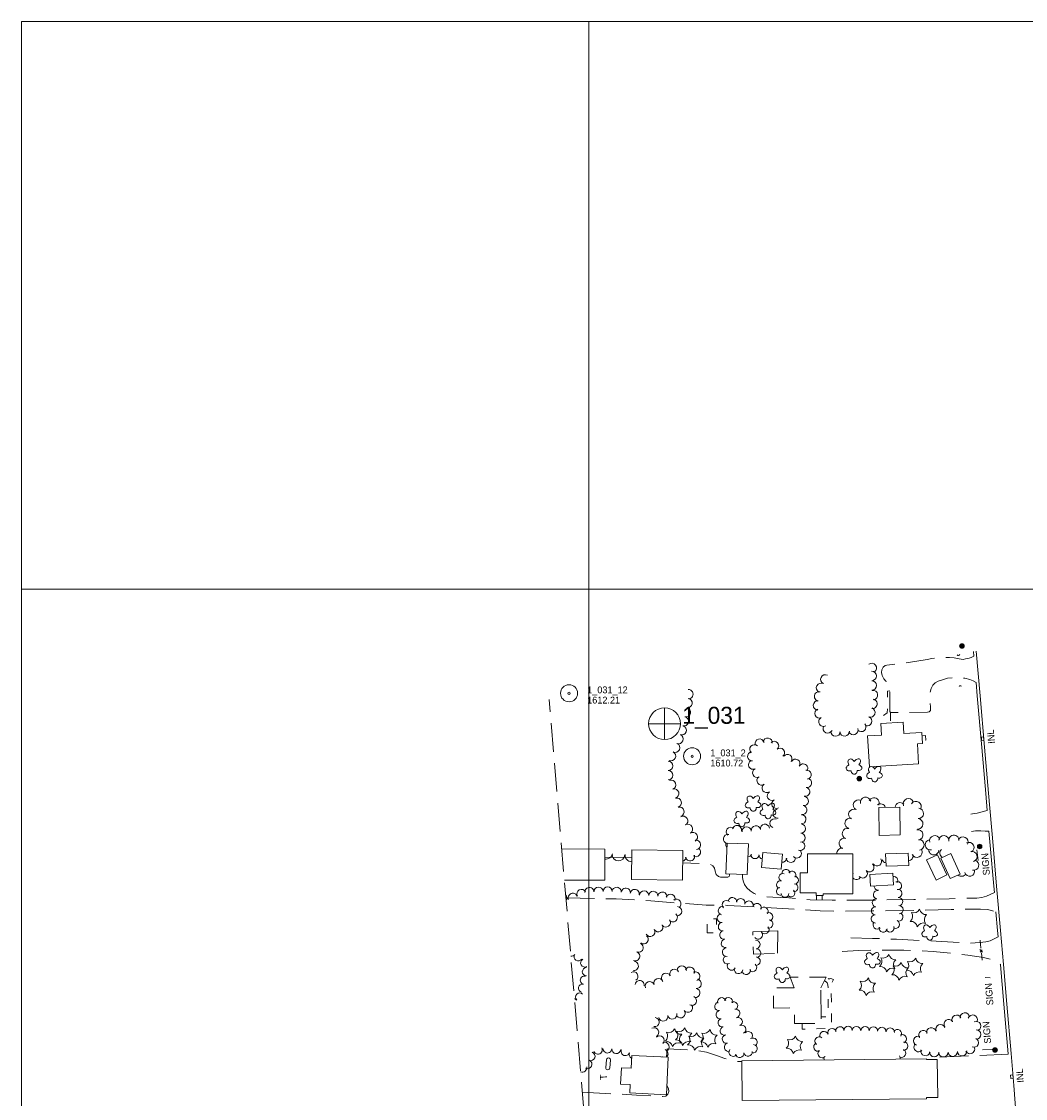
# Model space of a CAD drawing. Header units: feet. Extents: x 386549 to 388819, y 99500 to 101500.
# Tile 5 of 7: x 387000 to 387885, y 100552 to 101500. Entities that reach past the tile are written whole.
import ezdxf
from ezdxf.enums import TextEntityAlignment as Align

# ---------------------------------------------------------------- set-up
doc = ezdxf.new("R2010")
doc.units = ezdxf.units.FT
doc.header["$MEASUREMENT"] = 0
doc.linetypes.add('DGN Style 3', pattern=[35.23527, 25.16805, -10.06722])
doc.linetypes.add('DGN Style 5', pattern=[17.617635, 7.550415, -10.06722])
for name, color, linetype, lineweight in [('E_BLD', 54, 'Continuous', 13), ('E_BLD_Name', 221, 'Continuous', 0), ('E_DWY', 73, 'DGN Style 3', 0), ('E_LAND_Vegetation', 21, 'Continuous', 0), ('E_MAP_GridLines', 251, 'Continuous', 0), ('E_MAP_Limits', 21, 'DGN Style 3', 0), ('E_MAP_PassPoints', 40, 'Continuous', 0), ('E_MISCPROP', 40, 'Continuous', 0), ('E_MISCPROP_HvyLine', 54, 'Continuous', 13), ('E_MISCPROP_Railing', 40, 'Continuous', 0), ('E_PATH_Sidewalk', 73, 'DGN Style 5', 0), ('E_RDWY', 40, 'Continuous', 13)]:
    doc.layers.add(name, color=color, linetype=linetype, lineweight=lineweight)
doc.styles.add('Style-IGR_FONT_0', font='IGR_FONT_0.shx')

# ---------------------------------------------------------------- blocks, each defined once
blk = doc.blocks.new('PP')
at = {"layer": 'E_MAP_PassPoints', "color": 40, "linetype": 'Continuous', "lineweight": 0}
for radius in [7.5, 0.96]:
    blk.add_circle((0, 0), radius, dxfattribs=at)
blk = doc.blocks.new('PHOTOC')
at = {"layer": 'E_MAP_Limits', "color": 73, "linetype": 'Continuous', "lineweight": 0}
for p, q in [((0.12, 14.06), (0.06, -13.8)), ((-13.79, 0.03), (14.12, 0.01))]:
    blk.add_line(p, q, dxfattribs=at)
blk.add_circle((0.17, 0.03), 14, dxfattribs=at)
blk = doc.blocks.new('INLT')
at = {"layer": 'E_MISCPROP_Railing', "color": 40, "linetype": 'Continuous', "lineweight": 0, "flags": 128}
blk.add_lwpolyline([(3, -2), (3, 0), (0, 0), (0, -2), (3, -2)], dxfattribs=at)
blk = doc.blocks.new('INL_3')
at = {"layer": 'E_MISCPROP_Railing', "color": 40, "linetype": 'Continuous', "lineweight": 0, "style": 'Style-IGR_FONT_0'}
blk.add_text('INL', height=6, rotation=0.00012, dxfattribs=at).set_placement((-5.79, -2.75))
blk = doc.blocks.new('INL_4')
at = {"layer": 'E_MISCPROP_Railing', "color": 40, "linetype": 'Continuous', "lineweight": 0, "style": 'Style-IGR_FONT_0'}
blk.add_text('INL', height=6, rotation=0.00009, dxfattribs=at).set_placement((-5.79, -2.75))
blk = doc.blocks.new('CULVRT')
at = {"layer": 'E_MISCPROP_Railing', "color": 40, "linetype": 'Continuous', "lineweight": 0}
blk.add_arc((10, 7.5), 12.5, 216.87069, 323.13089, dxfattribs=at)
blk = doc.blocks.new('CULVRT_1')
at = {"layer": 'E_MISCPROP_Railing', "color": 40, "linetype": 'Continuous', "lineweight": 0}
blk.add_arc((10, 7.5), 12.5, 216.87057, 323.13077, dxfattribs=at)
blk = doc.blocks.new('POLE')
at = {"layer": 'E_MISCPROP', "color": 20, "linetype": 'Continuous', "lineweight": 0}
for radius in [2.02, 1.51, 1.01, 0.504]:
    blk.add_circle((0.03, -0.09), radius, dxfattribs=at)
blk = doc.blocks.new('SIGN_2')
at = {"layer": 'E_MISCPROP', "color": 20, "linetype": 'Continuous', "lineweight": 0, "style": 'Style-IGR_FONT_0'}
blk.add_text('SIGN', height=6, rotation=0.00002, dxfattribs=at).set_placement((0, 0), align=Align.MIDDLE_LEFT)
blk = doc.blocks.new('TK5')
at = {"layer": 'E_BLD', "color": 241, "linetype": 'Continuous', "lineweight": 0}
for p, q in [((1.56, 1.71), (8.66, 1.72)), ((1.66, -1.78), (8.68, -1.78))]:
    blk.add_line(p, q, dxfattribs=at)
for centre, start, end in [((1.67, -0.03), 93.59457, 269.6119), ((8.66, -0.03), 270.77549, 93.23591)]:
    blk.add_arc(centre, 1.75, start, end, dxfattribs=at)
blk = doc.blocks.new('TA')
at = {"layer": 'E_BLD_Name', "style": 'Style-IGR_FONT_0'}
blk.add_text('T', height=6, rotation=0.00002, dxfattribs=at).set_placement((-1.9, 3.03), align=Align.MIDDLE_LEFT)
blk = doc.blocks.new('TREE')
at = {"layer": 'E_LAND_Vegetation', "color": 93, "linetype": 'Continuous', "lineweight": 0}
for centre, major_axis, ratio in [((-3.74, -0.07), (3.29, -0.08), 0.832022), ((-1.07, 3.38), (0.91, -3.32), 0.782863), ((2.88, 1.66), (-3.52, -1.95), 0.691916), ((-1.48, -3.66), (1.2, 3.24), 0.716896), ((2.54, -2.64), (-3.34, 3.06), 0.560249)]:
    blk.add_ellipse(centre, major_axis=major_axis, ratio=ratio, start_param=1.570796, end_param=4.712389, dxfattribs=at)
blk = doc.blocks.new('PINEL')
at = {"layer": 'E_LAND_Vegetation', "color": 93, "linetype": 'Continuous', "lineweight": 0}
for centre, start, end in [((-8.23, 7.26), 275.21134, 0.97625), ((-10.49, -3.45), 335.21134, 60.97625), ((2.17, 10.66), 215.21134, 300.97625), ((10.31, 3.35), 155.21135, 240.97626), ((-2.35, -10.75), 35.21135, 120.97626), ((8.05, -7.36), 95.21135, 180.97627)]:
    blk.add_arc(centre, 5.72, start, end, dxfattribs=at)

msp = doc.modelspace()

# ---------------------------------------------------------------- linework, layer by layer
at = {"layer": 'E_DWY', "color": 51, "linetype": 'DGN Style 3', "lineweight": 0, "flags": 128}
for points in [[(387839.18, 100940.97), (387837.01, 100940.03), (387835.2, 100939.33), (387833.75, 100938.98), (387831.91, 100938.63), (387829.9, 100938.3), (387826.31, 100938.88), (387821.92, 100939.72), (387817.84, 100939.98), (387812.79, 100939.98), (387807.99, 100939.6), (387802.09, 100938.91), (387798.15, 100938.19), (387788.91, 100936.78), (387778.36, 100935.07), (387770.29, 100934.07), (387762.67, 100933.27), (387761.12, 100932.83), (387759.44, 100931.43), (387758.28, 100929.07), (387757.93, 100926.71), (387758.47, 100924.08), (387760.07, 100921.04), (387761.55, 100919.22), (387763.31, 100917.5), (387764.63, 100915.88), (387765.26, 100913.84), (387765.07, 100892.25), (387765.87, 100891.46), (387798.52, 100891.75), (387799.87, 100892.1), (387800.99, 100893.29), (387800.99, 100896.34), (387800.44, 100905.15), (387800.74, 100909.53), (387801.62, 100912.52), (387803.08, 100915.42), (387805.2, 100917.58), (387807.95, 100919.15), (387812.6, 100920.69), (387816.14, 100921.61), (387821.74, 100922.29), (387826.7, 100922.04), (387831.32, 100921.61), (387835.85, 100920.52), (387838.73, 100919.27), (387841.31, 100917.92)], [(387850.99, 100805.13), (387848.68, 100804.62), (387845.29, 100803.64), (387842.24, 100802.84), (387839.59, 100802.45), (387836.51, 100802.08)], [(387852.56, 100787.05), (387849.12, 100787.09), (387845.47, 100787.32), (387840.82, 100787.39), (387837.32, 100786.76)], [(387537.65, 100763.83), (387514.14, 100764.09)], [(387623.96, 100749.37), (387623.96, 100748.27), (387623.49, 100747.14), (387622.39, 100746.52), (387620.51, 100746.42), (387616.07, 100746.5), (387614.21, 100747.05), (387612.15, 100748.81), (387611.37, 100751.64), (387610.82, 100754.35), (387609.17, 100756.44), (387607.09, 100757.62), (387605.08, 100758.23), (387582.59, 100759.15)], [(387857.32, 100732.83), (387850.53, 100729.86), (387846.37, 100728.59), (387841.77, 100728.08), (387817.57, 100727.51), (387786.42, 100726.71), (387745.17, 100726.1), (387714.44, 100726.21), (387695.09, 100726.61), (387676.14, 100728.14), (387661.98, 100728.89), (387654.81, 100729.44), (387648.8, 100730.75), (387645.61, 100732.19), (387642.14, 100734.4), (387639.21, 100736.95), (387637.02, 100740.08), (387635.86, 100743.09), (387635.5, 100746.04), (387635.49, 100748.9)], [(387479.73, 100728.31), (387523.95, 100727.31), (387554.45, 100725.72), (387578.62, 100723.6), (387603.25, 100721.89), (387622.01, 100721.65), (387654.5, 100719.75), (387682.77, 100718.03), (387703.71, 100716.91), (387722.27, 100716.5), (387749.98, 100716.76), (387786.39, 100717.19), (387819.21, 100718.01), (387845.17, 100718.31), (387851.15, 100718.01), (387854.86, 100717.21), (387858.75, 100715.9)], [(387666.62, 100699.27), (387644.5, 100698.32), (387645, 100678.69), (387666.2, 100679.48)], [(387666.2, 100679.48), (387666.62, 100699.27)], [(387860.65, 100693.8), (387857.27, 100692.02), (387853.73, 100690.38), (387849.67, 100689.48), (387844.65, 100688.85), (387835.84, 100688.38), (387810.87, 100689.76), (387771.18, 100691.78), (387749.97, 100692.58), (387723.91, 100693.28)], [(387723.21, 100680.87), (387737.65, 100681.74), (387758, 100682.31), (387777.47, 100682.21), (387803.5, 100681), (387833.86, 100677.88), (387847.86, 100675.8), (387853.67, 100674.25), (387858.98, 100671.85), (387862.88, 100669.47)], [(387677.51, 100658.35), (387680.88, 100648.94), (387662.73, 100648.95), (387662.76, 100631.16), (387680.96, 100631.45), (387681.26, 100617.68), (387704.73, 100617.46), (387704.46, 100649.09)], [(387704.46, 100649.09), (387709.17, 100658.32), (387677.51, 100658.35)], [(387568.31, 100587.97), (387569.1, 100595.21), (387595.61, 100593.88), (387603.69, 100592.22), (387612.43, 100589.36), (387619.78, 100586.82), (387625.43, 100585.2), (387629.59, 100584.07), (387634.89, 100584.12)], [(387869.63, 100590.6), (387805.53, 100587.67), (387805.58, 100585.89)], [(387494.13, 100557.11), (387542.02, 100554.54), (387564.83, 100553.3), (387567.86, 100553.59), (387569.68, 100555.29), (387570.34, 100557.79), (387570.26, 100560.48), (387569.08, 100562.44), (387568.73, 100562.65)]]:
    msp.add_lwpolyline(points, dxfattribs=at)
at = {"layer": 'E_LAND_Vegetation', "color": 93, "linetype": 'Continuous', "lineweight": 0}
for centre, radius, start, end in [((387749.32, 100930.68), 4.15, 306.73196, 126.73196), ((387708.39, 100920.65), 4.15, 65.07499, 245.07499), ((387749.22, 100923.64), 4.15, 270.63412, 90.63412), ((387704.57, 100913.2), 4.15, 62.6635, 242.6635), ((387749.31, 100915.34), 4.15, 270.63412, 90.63412), ((387586.92, 100899.78), 4.14, 260.93011, 80.93011), ((387587.69, 100907.67), 4.14, 270.79012, 90.79013), ((387702.84, 100905.59), 4.15, 77.03356, 257.03356), ((387749.91, 100899.13), 4.15, 263.3694, 83.3694), ((387750.37, 100906.87), 4.15, 278.19053, 98.19053), ((387585.53, 100891.76), 4.14, 256.73762, 76.73762), ((387701.84, 100897.73), 4.15, 87.32935, 267.32935), ((387703.27, 100890.6), 4.15, 111.99653, 291.99653), ((387748.08, 100891.56), 4.15, 249.97566, 69.97566), ((387583.63, 100883.69), 4.14, 256.73762, 76.73762), ((387706.7, 100883.39), 4.15, 120.62538, 300.62538), ((387745.24, 100883.77), 4.15, 249.97566, 69.97566), ((387581.79, 100875.84), 4.14, 250.20097, 70.20097), ((387710.52, 100877.45), 4.15, 153.92596, 333.92596), ((387717.42, 100874.73), 4.15, 176.99598, 356.99598), ((387725.4, 100874.78), 4.15, 185.46083, 5.46083), ((387733.1, 100875.96), 4.15, 199.27694, 19.27694), ((387740.04, 100878.75), 4.15, 221.34532, 41.34532), ((387578.98, 100868.05), 4.14, 250.20097, 70.20097), ((387650.45, 100864.18), 4.03, 14.43104, 194.43104), ((387657.59, 100864.95), 4.03, 351.70658, 171.70658), ((387663.23, 100862.1), 4.03, 312.33353, 132.33353), ((387572.43, 100853.06), 4.14, 244.32472, 64.32472), ((387576.02, 100860.53), 4.14, 244.32472, 64.32472), ((387643.85, 100852.87), 4.03, 96.53063, 276.53063), ((387645.74, 100859.07), 4.03, 47.36969, 227.36969), ((387668.45, 100856.05), 4.03, 310.02382, 130.02382), ((387569.85, 100844.48), 4.14, 270.0882, 90.0882), ((387644.68, 100845.5), 4.03, 116.3166, 296.3166), ((387675.02, 100850.65), 4.03, 325.52787, 145.52787), ((387682.03, 100846.39), 4.03, 330.24331, 150.24331), ((387688.89, 100842.24), 4.03, 328.8067, 148.8067), ((387569.87, 100836.2), 4.14, 270.0882, 90.0882), ((387648.25, 100838.27), 4.03, 116.3166, 296.3166), ((387691.86, 100836.69), 4.03, 280.74806, 100.74806), ((387572.57, 100827.7), 4.14, 291.51364, 111.51364), ((387652.12, 100831.55), 4.03, 124.97709, 304.97709), ((387656.73, 100824.92), 4.03, 124.42688, 304.42688), ((387692.24, 100829.45), 4.03, 259.87065, 79.87065), ((387575.16, 100820.03), 4.14, 286.1315, 106.1315), ((387661.26, 100818.05), 4.03, 119.09538, 299.09538), ((387690.64, 100821.63), 4.03, 257.40633, 77.40633), ((387577.49, 100812.06), 4.14, 286.46842, 106.46842), ((387579.83, 100804.12), 4.14, 286.46842, 106.46842), ((387665.18, 100811.01), 4.03, 119.09538, 299.09538), ((387688.05, 100805.65), 4.03, 259.85382, 79.85382), ((387689.4, 100813.49), 4.03, 262.93256, 82.93256), ((387737.51, 100810.02), 4.58, 63.25199, 243.25199), ((387743.89, 100812.3), 4.58, 12.33648, 192.33648), ((387751.26, 100811.83), 4.58, 335.98497, 155.98497), ((387756.93, 100806.52), 4.58, 17.59555, 126.01256), ((387774.34, 100807.49), 4.6, 46.99642, 172.76409), ((387781.59, 100811.11), 4.6, 21.40715, 201.40715), ((387788.27, 100808.67), 4.6, 328.59351, 148.59351), ((387583.07, 100796.04), 4.14, 300.66529, 120.66529), ((387666.41, 100802.32), 4.03, 95.45945, 275.45945), ((387687.27, 100797.38), 4.03, 267.63367, 87.63367), ((387733.38, 100801.83), 4.58, 63.25199, 243.25199), ((387790.39, 100802.63), 4.6, 266.32864, 86.32864), ((387587.31, 100788.91), 4.14, 300.95234, 120.95234), ((387625.02, 100786.43), 4.03, 50.45698, 230.45698), ((387630.53, 100787.97), 4.03, 346.1747, 166.1747), ((387639, 100786.82), 4.03, 4.09771, 184.09771), ((387647.14, 100787.73), 4.03, 8.1301, 188.1301), ((387655.15, 100789.07), 4.03, 9.77861, 189.77861), ((387663.6, 100793.91), 4.03, 67.91488, 247.91488), ((387686.94, 100789.33), 4.03, 267.60969, 87.60969), ((387727.77, 100784.84), 4.58, 72.36869, 252.36869), ((387730.21, 100793.86), 4.58, 77.35725, 257.35725), ((387789.83, 100793.43), 4.6, 266.82898, 86.82898), ((387591.57, 100781.8), 4.14, 300.95234, 120.95234), ((387622.49, 100780.02), 4.03, 79.15407, 259.15407), ((387686.6, 100781.28), 4.03, 267.60969, 87.60969), ((387725.07, 100776.12), 4.58, 73.6603, 253.6603), ((387789.8, 100783.74), 4.6, 281.17264, 101.17264), ((387804.74, 100778.59), 4.47, 15.18953, 195.18953), ((387812.84, 100778.58), 4.47, 354.84818, 174.84818), ((387821.71, 100779.09), 4.47, 353.8986, 173.8986), ((387829.69, 100777.42), 4.47, 335.05672, 155.05672), ((387594.17, 100768.57), 4.14, 234.73389, 54.73389), ((387594.34, 100774.98), 4.14, 278.14322, 98.14323), ((387624.63, 100775.02), 4.03, 153.26831, 221.95085), ((387686.21, 100773.91), 4.03, 247.46031, 67.46031), ((387723.11, 100767.53), 4.58, 82.39442, 185.06915), ((387789.16, 100768.48), 4.6, 204.63589, 24.63589), ((387790.93, 100774.88), 4.6, 274.18599, 94.18599), ((387800.87, 100774.98), 4.47, 103.59035, 283.59035), ((387804.01, 100770.47), 4.47, 177.86485, 357.86485), ((387813.85, 100767.67), 4.47, 136.66117, 239.01769), ((387834.97, 100772.66), 4.47, 297.25996, 117.25996), ((387515.12, 100768), 5.67, 260.01176, 350.53208), ((387526.05, 100766.55), 5.67, 176.93133, 356.93133), ((387537.48, 100765.78), 5.67, 174.15406, 271.35081), ((387581.6, 100764.5), 4.14, 284.03178, 350.89336), ((387589.07, 100764.92), 4.14, 191.17201, 11.17201), ((387640.22, 100768.11), 3.61, 270.68393, 329.92134), ((387646.45, 100766.35), 3.61, 171.79189, 351.79189), ((387653.48, 100766.01), 3.61, 177.86921, 258.31949), ((387670.42, 100763.63), 4.03, 264.59546, 352.16346), ((387677.99, 100763.45), 4.03, 185.47012, 5.47012), ((387683.24, 100767.31), 4.03, 223.7496, 43.7496), ((387753.93, 100760.41), 4.1, 214.88325, 34.88325), ((387762.34, 100763.01), 4.1, 196.37499, 261.85895), ((387781.24, 100765.53), 4.6, 276.03279, 6.66016), ((387837.69, 100764.66), 4.47, 284.93002, 104.93002), ((387839.14, 100756.99), 4.47, 254.43173, 74.43173), ((387673.67, 100749.95), 3.4, 359.35246, 179.35246), ((387678.95, 100748.44), 3.4, 323.19143, 143.19143), ((387741.33, 100749.71), 4.1, 221.00304, 41.00304), ((387747.15, 100755.21), 4.1, 226.22977, 46.22978), ((387835.55, 100751.79), 4.47, 193.88831, 13.88831), ((387668.74, 100739.92), 3.4, 72.63508, 252.63508), ((387670.89, 100746.3), 3.4, 70.05359, 250.05359), ((387681.22, 100743.83), 3.4, 269.61581, 89.61581), ((387730.62, 100753.03), 4.1, 300.94073, 302.49496), ((387735.81, 100748.49), 4.1, 221.07545, 333.1205), ((387768.5, 100743.5), 3.63, 331.41433, 95.29241), ((387771.99, 100738.89), 3.63, 293.33601, 113.33601), ((387828.41, 100751.66), 4.47, 227.59869, 326.80435), ((387485.89, 100728.24), 4.06, 22.48362, 202.48362), ((387493.45, 100731.62), 4.06, 27.53291, 207.53291), ((387500.48, 100733.36), 4.06, 5.45724, 185.45724), ((387508.47, 100733.68), 4.06, 1.89165, 181.89165), ((387516.54, 100733.79), 4.06, 0.49214, 180.49214), ((387524.45, 100733.47), 4.06, 354.97055, 174.97055), ((387532.53, 100732.76), 4.06, 354.97055, 174.97055), ((387540.37, 100731.63), 4.06, 349.4156, 169.4156), ((387548.65, 100730.35), 4.06, 357.66489, 177.66489), ((387556.75, 100730.02), 4.06, 357.66489, 177.66489), ((387564.74, 100729.33), 4.06, 354.75126, 174.75126), ((387668.69, 100734), 3.4, 98.93211, 278.93211), ((387678.11, 100732.44), 3.4, 227.10272, 47.10272), ((387680.89, 100737.28), 3.4, 261.42467, 81.42467), ((387754.31, 100731.04), 3.63, 80.66725, 260.66725), ((387754.99, 100738.57), 3.63, 175.93064, 271.56369), ((387772.21, 100732.13), 3.63, 276.43439, 96.43439), ((387476.68, 100727.72), 4.06, 341.66287, 45.23937), ((387571.92, 100727.4), 4.06, 337.08989, 157.08989), ((387576.95, 100722.99), 4.06, 303.60891, 123.60891), ((387621.35, 100722.25), 3.77, 45.42389, 225.42389), ((387626.53, 100724.8), 3.77, 352.93151, 172.93151), ((387633.75, 100723.78), 3.77, 344.99861, 164.99861), ((387641.03, 100721.83), 3.77, 344.99861, 164.99861), ((387648.1, 100719.58), 3.77, 341.60473, 161.60473), ((387672.82, 100732.12), 3.4, 180.01879, 0.01879), ((387753.32, 100723.92), 3.63, 83.43456, 263.43456), ((387773.03, 100724.91), 3.63, 276.43439, 96.43439), ((387573.94, 100711.11), 4.06, 228.95487, 48.95487), ((387577.84, 100716.47), 4.06, 267.16371, 87.16371), ((387616.81, 100710.32), 3.77, 97.84951, 277.84951), ((387617.72, 100716.95), 3.77, 74.65715, 254.65715), ((387654.34, 100716.27), 3.77, 327.66804, 147.66804), ((387658.3, 100711.64), 3.77, 291.78418, 111.78418), ((387752.4, 100709.72), 3.63, 92.86286, 272.86286), ((387752.63, 100716.79), 3.63, 86.71361, 266.71361), ((387773.17, 100711.44), 3.63, 244.50136, 64.50136), ((387773.34, 100717.78), 3.63, 272.17446, 92.17446), ((387561.1, 100702.34), 4.06, 210.06423, 30.06423), ((387567.83, 100706.56), 4.06, 214.90674, 34.90674), ((387617.84, 100702.85), 3.77, 97.84951, 277.84951), ((387658.32, 100705.29), 3.77, 260.66011, 80.66011), ((387754.04, 100704.39), 3.63, 135.77702, 315.77702), ((387770.05, 100704.88), 3.63, 244.50136, 64.50136), ((387548.27, 100691.74), 4.06, 229.96541, 49.96541), ((387554.08, 100698.27), 4.06, 210.06423, 30.06423), ((387619.03, 100695.5), 3.77, 100.5434, 280.5434), ((387649.21, 100695.7), 3.77, 217.9323, 37.9323), ((387654.99, 100700.31), 3.77, 222.34367, 42.34367), ((387759.36, 100701.64), 3.63, 168.96058, 348.96058), ((387765.39, 100701.75), 3.63, 201.8554, 21.8554), ((387543.85, 100684.36), 4.06, 248.07813, 68.07813), ((387620.41, 100688.09), 3.77, 100.5434, 280.5434), ((387647.04, 100687.13), 3.77, 274.66027, 94.66027), ((387484.78, 100680.57), 3.65, 258.41444, 323.06648), ((387490.55, 100676.33), 3.65, 147.72031, 327.72031), ((387540.82, 100676.83), 4.06, 248.07813, 68.07813), ((387621.36, 100680.48), 3.77, 96.11391, 276.11391), ((387622.18, 100673.75), 3.77, 119.90761, 299.90761), ((387647.22, 100672.43), 3.77, 264.35228, 84.35228), ((387647.65, 100679.62), 3.77, 274.66027, 94.66027), ((387496.36, 100670.95), 3.65, 120.03105, 300.03105), ((387497.87, 100663.12), 3.65, 88.15499, 268.15499), ((387539.57, 100668.31), 4.06, 264.70511, 84.70511), ((387581.91, 100664.39), 4.06, 359.89416, 179.89416), ((387588.99, 100663.28), 4.06, 335.98497, 155.98497), ((387625.7, 100668.31), 3.77, 150.8398, 330.8398), ((387631.83, 100665.28), 3.77, 171.42755, 351.42755), ((387644.15, 100666.97), 3.77, 231.24427, 51.24427), ((387496.07, 100655.64), 3.65, 73.87216, 253.87216), ((387539.2, 100659.12), 4.06, 300.66949, 120.66949), ((387561.27, 100653.2), 4.06, 20.11969, 200.11969), ((387568.04, 100657.91), 4.06, 25.60254, 205.60254), ((387575.36, 100661.41), 4.06, 25.60254, 205.60254), ((387593.62, 100659.11), 4.06, 293.9002, 113.9002), ((387595.08, 100652.52), 4.06, 261.26299, 81.26299), ((387638.6, 100664.54), 3.77, 193.40519, 13.40519), ((387494.39, 100648.63), 3.65, 77.02995, 257.02995), ((387544.71, 100651.36), 4.06, 349.81736, 169.81736), ((387553.64, 100650.41), 4.06, 20.11969, 200.11969), ((387593.85, 100644.5), 4.06, 261.26299, 81.26299), ((387486.37, 100635.82), 3.65, 37.73421, 76.80737), ((387491.9, 100640.94), 3.65, 46.07146, 226.07146), ((387590.84, 100637.63), 4.06, 244.18274, 64.18274), ((387617.13, 100636.67), 3.71, 19.08458, 199.08458), ((387623.08, 100636.79), 3.71, 342.57338, 162.57338), ((387580.82, 100626.56), 4.06, 217.29141, 37.29141), ((387587.28, 100631.48), 4.06, 217.29141, 37.29141), ((387614.55, 100632.61), 3.71, 99.48285, 279.48285), ((387615.77, 100625.3), 3.71, 99.48285, 279.48285), ((387627.46, 100633.1), 3.71, 301.37258, 121.37258), ((387629.39, 100626.58), 3.71, 282.86263, 102.86263), ((387557.91, 100618.91), 4.06, 261.64862, 81.64862), ((387565.66, 100623.76), 4.06, 192.58822, 12.58822), ((387573.58, 100625.53), 4.06, 192.58822, 12.58822), ((387617.5, 100618.24), 3.71, 104.02973, 284.02973), ((387631.57, 100619.14), 3.71, 295.44684, 115.44684), ((387817.15, 100617.03), 4.12, 33.93737, 213.93737), ((387824.09, 100620.91), 4.12, 26.01976, 206.01976), ((387831.3, 100622.91), 4.12, 6.79812, 186.79812), ((387838.27, 100621.03), 4.12, 340.32155, 160.32155), ((387841.35, 100615.32), 4.12, 295.03594, 115.03594), ((387557.55, 100609.82), 4.06, 298.6603, 118.6603), ((387619.34, 100611.08), 3.71, 104.73706, 284.73706), ((387634.75, 100612.45), 3.71, 295.44684, 115.44684), ((387640.45, 100606.79), 3.71, 318.23176, 138.23176), ((387707.24, 100606.92), 3.74, 20.39319, 200.39319), ((387714.25, 100609.52), 3.74, 20.39319, 200.39319), ((387721.29, 100611.01), 3.74, 11.42992, 191.42992), ((387728.33, 100611.44), 3.74, 358.83915, 178.83915), ((387735.8, 100611.29), 3.74, 358.83915, 178.83915), ((387743.28, 100611.14), 3.74, 358.83915, 178.83915), ((387750.7, 100610.87), 3.74, 357.40753, 177.40753), ((387758.17, 100610.53), 3.74, 357.40753, 177.40753), ((387765.52, 100609.97), 3.74, 353.98083, 173.98083), ((387771.86, 100608.56), 3.74, 326.81266, 146.81266), ((387794.72, 100607.32), 4.12, 33.60891, 213.60891), ((387801.77, 100609.76), 4.12, 13.44672, 193.44672), ((387809.79, 100612.59), 4.12, 22.16374, 202.16374), ((387841.38, 100607.85), 4.12, 271.44978, 91.44978), ((387562.38, 100602.7), 4.06, 315.82753, 135.82753), ((387566.66, 100597.01), 4.06, 290.84341, 110.84341), ((387621.22, 100603.91), 3.71, 104.62707, 284.62707), ((387623.09, 100596.74), 3.71, 104.62707, 284.62707), ((387644.52, 100601.16), 3.71, 303.83321, 123.83321), ((387701.91, 100596.88), 3.74, 115.68089, 295.68089), ((387702.93, 100602.08), 3.74, 50.46354, 230.46354), ((387776.12, 100604.1), 3.74, 293.16061, 113.16061), ((387777.35, 100597.78), 3.74, 265.80659, 85.80659), ((387790.18, 100602.26), 4.12, 66.9713, 246.9713), ((387790.57, 100596.77), 4.12, 136.22977, 316.22978), ((387839.32, 100600.74), 4.12, 246.53892, 66.53892), ((387501.58, 100588.67), 3.9, 251.28037, 71.28037), ((387507.93, 100594.52), 3.9, 204.59954, 24.59954), ((387516.32, 100595.5), 3.9, 177.11801, 357.11801), ((387524.2, 100595), 3.9, 173.8986, 353.8986), ((387532.21, 100593.18), 3.9, 158.39664, 338.39664), ((387539.44, 100590.42), 3.9, 159.8623, 241.70064), ((387565.68, 100590.97), 4.06, 312.20771, 66.10546), ((387627.12, 100592.35), 3.71, 142.51191, 322.51191), ((387632.95, 100591.29), 3.71, 189.2803, 9.2803), ((387640.26, 100592.48), 3.71, 189.2803, 9.2803), ((387644.58, 100595.37), 3.71, 261.42266, 81.42266), ((387705.57, 100591.11), 3.74, 133.94242, 313.94242), ((387775.47, 100591.42), 3.74, 242.88313, 62.88313), ((387796.64, 100593.26), 4.12, 165.32903, 345.32903), ((387804.39, 100592.37), 4.12, 178.03449, 358.03449), ((387812.44, 100592.25), 4.12, 183.24673, 3.24673), ((387820.66, 100592.72), 4.12, 183.24673, 3.24673), ((387828.88, 100593.18), 4.12, 183.24673, 3.24673), ((387835.88, 100595.1), 4.12, 207.2645, 27.2645), ((387498.82, 100581.67), 3.9, 243.60581, 63.60581), ((387560.44, 100588.29), 4.06, 358.22534, 4.13224), ((387710.89, 100586.91), 3.74, 153.46125, 201.90335), ((387770.71, 100587.03), 3.74, 346.20063, 35.32679), ((387494.24, 100578.63), 3.9, 245.36492, 12.78585)]:
    msp.add_arc(centre, radius, start, end, dxfattribs=at)
for centre, major_axis, ratio, start_param, end_param in [((387748.2, 100836.1), (3.24, 1.16), 0.782863, 1.570796, 4.712389), ((387749.62, 100840.18), (2.22, -3.35), 0.691916, 2.880488, 4.712389), ((387749.62, 100840.18), (2.22, -3.35), 0.691916, 1.570796, 2.639442), ((387753.93, 100840.17), (-2.79, -3.57), 0.560249, 1.570796, 4.712389), ((387755.26, 100836.23), (-3.32, 0.95), 0.716896, 1.570796, 4.712389), ((387751.84, 100833.71), (-0.17, 3.29), 0.832022, 1.570796, 4.712389)]:
    msp.add_ellipse(centre, major_axis=major_axis, ratio=ratio, start_param=start_param, end_param=end_param, dxfattribs=at)
at = {"layer": 'E_MAP_GridLines', "color": 161, "linetype": 'Continuous', "lineweight": 0}
for p, q in [((387000, 99500), (387000, 101500)), ((387000, 101500), (388500, 101500)), ((387500, 99500), (387500, 101500)), ((387000, 101000), (388500, 101000))]:
    msp.add_line(p, q, dxfattribs=at)
at = {"layer": 'E_MAP_Limits', "color": 73, "linetype": 'DGN Style 3', "lineweight": 0, "flags": 128}
msp.add_lwpolyline([(387476.49, 99978.43), (387501.68, 100310.38), (387503.14, 100449.94), (387465.04, 100902.88)], dxfattribs=at)
at = {"layer": 'E_MISCPROP', "color": 20, "linetype": 'Continuous', "lineweight": 0}
for p, q in [((387843.05, 100761.2), (387841.81, 100770.45)), ((387849.22, 100658.03), (387853.73, 100657.95)), ((387846.75, 100594.26), (387855.5, 100594.66))]:
    msp.add_line(p, q, dxfattribs=at)
at = {"layer": 'E_MISCPROP_HvyLine', "color": 241, "linetype": 'Continuous', "lineweight": 13, "flags": 128}
for points in [[(387747.25, 100843.76), (387790.5, 100846.3), (387790.5, 100846.3), (387789.47, 100863.8), (387789.47, 100863.8), (387789.47, 100863.8), (387793.87, 100864.06), (387793.3, 100873.86), (387793.3, 100873.86), (387793.3, 100873.86), (387777.42, 100872.93), (387776.83, 100883.04), (387776.83, 100883.04), (387757.26, 100881.89), (387757.26, 100881.89), (387757.86, 100871.57), (387757.86, 100871.57), (387745.66, 100870.85), (387745.66, 100870.85), (387745.66, 100870.85)], [(387755.42, 100807.8), (387773.89, 100808.15), (387774.36, 100783.63), (387774.36, 100783.63), (387774.36, 100783.63), (387755.89, 100783.28), (387755.89, 100783.28)], [(387537.44, 100744.29), (387582.42, 100743.8), (387582.42, 100743.8), (387582.71, 100769.98), (387582.71, 100769.98), (387582.71, 100769.98), (387537.72, 100770.46), (387537.44, 100744.29)], [(387620.7, 100749.5), (387620.7, 100749.5), (387621.8, 100776.51), (387640.72, 100775.74), (387640.72, 100775.74), (387639.62, 100748.73), (387639.62, 100748.73), (387639.62, 100748.73)], [(387652.09, 100755.02), (387652.09, 100755.02), (387669.49, 100753.47), (387669.49, 100753.47), (387670.67, 100766.72), (387670.67, 100766.72), (387653.27, 100768.27), (387652.09, 100755.02)], [(387692.57, 100767.12), (387692.57, 100767.12), (387732.72, 100767.12), (387732.72, 100731.84), (387732.72, 100731.84), (387732.72, 100731.84), (387706.57, 100731.84), (387706.57, 100730.18), (387706.57, 100730.18), (387700.34, 100730.18), (387700.34, 100730.18), (387700.34, 100730.18), (387700.34, 100730.18), (387700.34, 100732.56), (387700.34, 100732.56), (387686.05, 100732.56), (387686.05, 100732.56), (387686.05, 100750.23), (387692.57, 100750.23), (387692.57, 100750.23), (387692.57, 100750.23)], [(387781.86, 100756.76), (387781.86, 100756.76), (387761.85, 100756.1), (387761.49, 100767.06), (387761.49, 100767.06), (387781.5, 100767.72), (387781.86, 100756.76)], [(387805.92, 100743.85), (387805.92, 100743.85), (387797.47, 100761.63), (387807.09, 100766.2), (387815.53, 100748.42), (387815.53, 100748.42), (387815.53, 100748.42)], [(387818.49, 100745.21), (387810.26, 100763.24), (387810.26, 100763.24), (387810.26, 100763.24), (387819.02, 100767.24), (387819.02, 100767.24), (387827.25, 100749.21), (387818.49, 100745.21)], [(387747.72, 100748.87), (387747.72, 100748.87), (387768, 100750.03), (387768, 100750.03), (387768.58, 100739.8), (387768.58, 100739.8), (387748.3, 100738.65), (387747.72, 100748.87)], [(387569.97, 100587.89), (387569.97, 100587.89), (387568.34, 100554.88), (387568.34, 100554.88), (387535.97, 100556.47), (387535.97, 100556.47), (387536.34, 100563.89), (387536.34, 100563.89), (387527.9, 100564.31), (387528.61, 100578.63), (387537.16, 100578.21), (387537.16, 100578.21), (387537.16, 100578.21), (387537.71, 100589.48), (387569.97, 100587.89)], [(387634.88, 100584.85), (387634.88, 100584.85), (387797.46, 100586.36), (387797.46, 100586.36), (387797.46, 100585.81), (387797.46, 100585.81), (387807.06, 100585.9), (387807.38, 100552.54), (387807.38, 100552.54), (387797.5, 100552.45), (387797.5, 100552.45), (387797.5, 100552.45), (387797.51, 100551.15), (387635.21, 100549.64), (387635.21, 100549.64), (387635.21, 100549.64)]]:
    msp.add_lwpolyline(points, close=True, dxfattribs=at)
msp.add_lwpolyline([(387476.11, 100771.37), (387514.16, 100771.23), (387514.06, 100743.71), (387514.06, 100743.71), (387514.06, 100743.71), (387478.42, 100743.84)], dxfattribs=at)
at = {"layer": 'E_MISCPROP_Railing', "color": 40, "linetype": 'Continuous', "lineweight": 0}
for p, q in [((387846.92, 100680.53), (387844.63, 100682.67)), ((387844.86, 100680.43), (387846.68, 100682.4))]:
    msp.add_line(p, q, dxfattribs=at)
at = {"layer": 'E_MISCPROP_Railing', "color": 40, "linetype": 'Continuous', "lineweight": 0, "flags": 128}
for points in [[(387845.47, 100683.84), (387844.73, 100691)], [(387846.54, 100673.4), (387845.9, 100679.69)]]:
    msp.add_lwpolyline(points, dxfattribs=at)
at = {"layer": 'E_PATH_Sidewalk', "color": 51, "linetype": 'DGN Style 5', "lineweight": 0, "flags": 128}
for points in [[(387765.23, 100910.44), (387763.21, 100910.39), (387762.99, 100891.33), (387757.35, 100886.96), (387759.07, 100885.42), (387759.26, 100882.01)], [(387765.73, 100891.6), (387765.93, 100882.4)], [(387793.47, 100871), (387796.67, 100871.25), (387796.92, 100867.26), (387793.7, 100867.08)], [(387700.6, 100726.5), (387700.66, 100730.18)], [(387705.61, 100726.4), (387705.67, 100730.18)], [(387687.99, 100617.62), (387688.06, 100612.61), (387711.53, 100613.26), (387712.31, 100613.41), (387713.25, 100614.29), (387713.77, 100615.65), (387713.6, 100650.78), (387714.18, 100653.09), (387715.48, 100656.26), (387713.29, 100657.14), (387712.29, 100656.9), (387711.27, 100656.95), (387709.17, 100658.32)], [(387707.72, 100655.48), (387710.02, 100653.34), (387710.69, 100651.66), (387710.78, 100647.68), (387710.9, 100623.58), (387704.68, 100623.41)]]:
    msp.add_lwpolyline(points, dxfattribs=at)
msp.add_lwpolyline([(387604.36, 100697.48), (387604.32, 100709.69), (387612.34, 100709.71), (387612.37, 100697.5)], close=True, dxfattribs=at)
at = {"layer": 'E_RDWY', "color": 21, "linetype": 'Continuous', "lineweight": 13, "flags": 128}
for points in [[(387839.18, 100940.97), (387838.8, 100945.33)], [(387854.51, 99985.55), (387859.54, 100042.38), (387863.29, 100092.95), (387865.16, 100117.52), (387871.29, 100198.85), (387874.26, 100242.49), (387878.22, 100301.85), (387880.44, 100357.46), (387881.18, 100407.65), (387880.87, 100437.87), (387880.25, 100456.58), (387878.46, 100500.44), (387876.48, 100535.71), (387874.48, 100562.96), (387872.09, 100591.16), (387868.27, 100634.71), (387865.37, 100669.59), (387862.64, 100699.57), (387859.34, 100738.63), (387856.17, 100774.49), (387852.17, 100820.42), (387848.64, 100860.9), (387844.74, 100906.24), (387841.29, 100945.55)], [(387850.99, 100805.13), (387849.68, 100820.2), (387846.15, 100860.69), (387842.25, 100906.02), (387841.2, 100917.97)], [(387857.32, 100732.83), (387856.85, 100738.42), (387853.68, 100774.27), (387852.56, 100787.05)], [(387860.65, 100693.8), (387860.15, 100699.35), (387858.75, 100715.9)], [(387869.63, 100590.6), (387869.6, 100590.94), (387865.78, 100634.49), (387862.88, 100669.38), (387862.88, 100669.47)]]:
    msp.add_lwpolyline(points, dxfattribs=at)

# ---------------------------------------------------------------- block references
at = {"layer": 'E_BLD', "color": 241, "linetype": 'Continuous', "lineweight": 0, "xscale": 1.000001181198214, "yscale": 1.000001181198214, "zscale": 1.000001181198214, "rotation": 84.6392855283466}
msp.add_blockref('TK5', (387516.45, 100576.97), dxfattribs=at)
at = {"layer": 'E_BLD_Name', "xscale": 1.000002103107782, "yscale": 1.000002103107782, "zscale": 1.000002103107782, "rotation": 94.42266746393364}
msp.add_blockref('TA', (387515.95, 100570.1), dxfattribs=at)
at = {"layer": 'E_LAND_Vegetation', "color": 93, "linetype": 'Continuous', "lineweight": 0, "xscale": 1.000002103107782, "yscale": 1.000002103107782, "zscale": 1.000002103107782, "rotation": 94.42266746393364}
for name, p in [('TREE', (387733.42, 100844.12)), ('TREE', (387644.47, 100811.51)), ('TREE', (387657.59, 100804.92)), ('TREE', (387634.44, 100797.91)), ('PINEL', (387790.4, 100710.62)), ('TREE', (387800.09, 100697.96)), ('TREE', (387749.57, 100673.49)), ('PINEL', (387763.3, 100670.85)), ('PINEL', (387786.97, 100667.54)), ('TREE', (387670.05, 100660.66)), ('PINEL', (387774.21, 100663.65)), ('PINEL', (387745.3, 100650.08)), ('PINEL', (387574.52, 100605.16)), ('PINEL', (387583.49, 100606.14)), ('PINEL', (387594.12, 100601.81)), ('PINEL', (387605.71, 100604.55)), ('PINEL', (387681.08, 100598.86))]:
    msp.add_blockref(name, p, dxfattribs=at)
at = {"layer": 'E_MAP_Limits', "color": 73, "linetype": 'Continuous', "lineweight": 0}
msp.add_blockref('PHOTOC', (387566.5, 100881.54), dxfattribs=at)
at = {"layer": 'E_MAP_PassPoints', "color": 40, "linetype": 'Continuous', "lineweight": 0}
for p in [(387482.5, 100908.4), (387590.99, 100852.93)]:
    msp.add_blockref('PP', p, dxfattribs=at)
at = {"layer": 'E_MISCPROP', "color": 20, "linetype": 'Continuous', "lineweight": 0}
for name, p, xscale, yscale, zscale, rotation in [('POLE', (387828.64, 100949.99), 1.000001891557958, 1.000001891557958, 1.000001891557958, 95.05850680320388), ('POLE', (387738.17, 100833.21), 1.000001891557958, 1.000001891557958, 1.000001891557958, 95.05850680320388), ('POLE', (387844.29, 100773.45), 1.000001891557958, 1.000001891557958, 1.000001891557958, 95.05850680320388), ('SIGN_2', (387850.41, 100748.11), 1.000002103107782, 1.000002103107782, 1.000002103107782, 94.42266746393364), ('SIGN_2', (387853.52, 100633.61), 1.000002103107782, 1.000002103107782, 1.000002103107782, 94.42266746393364), ('SIGN_2', (387851.44, 100599.86), 1.000002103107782, 1.000002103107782, 1.000002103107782, 94.42266746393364), ('POLE', (387857.88, 100594.23), 1.000001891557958, 1.000001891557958, 1.000001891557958, 95.05850680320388)]:
    msp.add_blockref(name, p, dxfattribs=dict(at, xscale=xscale, yscale=yscale, zscale=zscale, rotation=rotation))
at = {"layer": 'E_MISCPROP_Railing', "color": 40, "linetype": 'Continuous', "lineweight": 0}
for name, p, xscale, yscale, zscale, rotation in [('CULVRT_1', (387824.51, 100942.16), 0.1172853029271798, 0.1172853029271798, 0.1172853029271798, 8.654497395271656), ('CULVRT', (387828.28, 100914.63), 0.1040895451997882, 0.1040895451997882, 0.1040895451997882, 184.2691522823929), ('INL_3', (387854.61, 100869.78), 0.9999993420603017, 0.9999993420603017, 0.9999993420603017, 94.92809072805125), ('INLT', (387847.86, 100870.05), 0.9999993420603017, 0.9999993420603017, 0.9999993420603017, 274.9280907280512), ('INLT', (387873.69, 100572.35), 1.000001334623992, 1.000001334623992, 1.000001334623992, 274.8480151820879), ('INL_4', (387880.07, 100571.26), 1.000001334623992, 1.000001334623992, 1.000001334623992, 94.84801518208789)]:
    msp.add_blockref(name, p, dxfattribs=dict(at, xscale=xscale, yscale=yscale, zscale=zscale, rotation=rotation))

# ---------------------------------------------------------------- texts
at = {"layer": 'E_MAP_Limits', "color": 73, "linetype": 'Continuous', "lineweight": 0, "style": 'Style-IGR_FONT_0'}
msp.add_text('1_031', height=15, dxfattribs=at).set_placement((387582.33, 100881.51))
at = {"layer": 'E_MAP_PassPoints', "color": 40, "linetype": 'Continuous', "lineweight": 0, "style": 'Style-IGR_FONT_0'}
for s, p in [('1_031_12', (387498.5, 100908.4)), ('1612.21', (387498.5, 100899.4)), ('1_031_2', (387606.99, 100852.93)), ('1610.72', (387606.99, 100843.93))]:
    msp.add_text(s, height=6, dxfattribs=at).set_placement(p)

doc.saveas('drawing.dxf')
